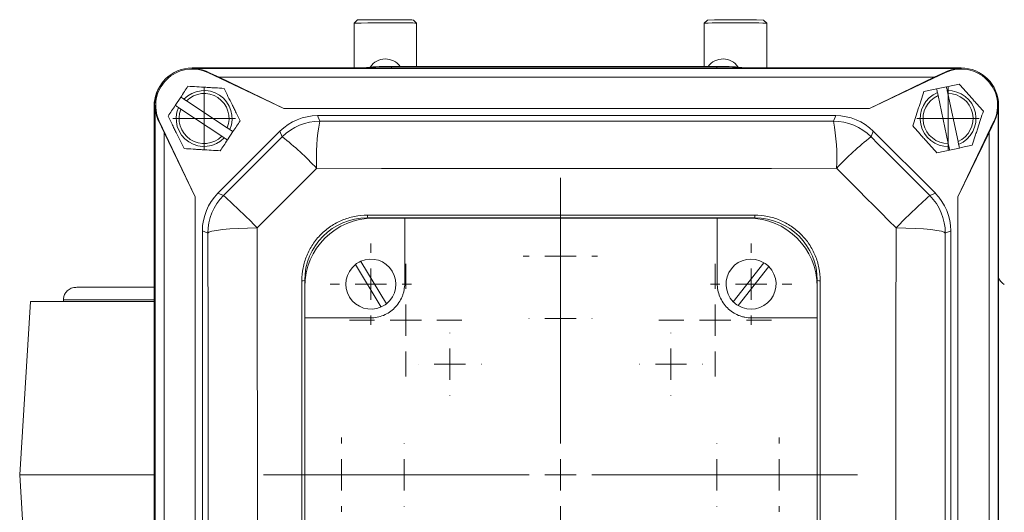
# Model space of a CAD drawing. Header units: millimetres. Extents: x 168 to 893, y 24 to 895.
# Tile 9 of 26: x 198 to 355, y 145 to 224. Entities that reach past the tile are written whole.
import ezdxf

# ---------------------------------------------------------------- set-up
doc = ezdxf.new("R2010")
doc.units = ezdxf.units.MM

# ---------------------------------------------------------------- blocks, each defined once
blk = doc.blocks.new('SW_CENTERMARKSYMBOL_8')
at = {"color": 0, "linetype": 'Continuous', "lineweight": 0}
for p, q in [((0, 5), (0, 47.5)), ((0, 0), (0, 2.5)), ((-5, 0), (-47.5, 0)), ((0, 0), (-2.5, 0)), ((0, 0), (0, -2.5)), ((0, 0), (2.5, 0)), ((5, 0), (47.5, 0)), ((0, -5), (0, -47.5))]:
    blk.add_line(p, q, dxfattribs=at)
blk = doc.blocks.new('SW_CENTERMARKSYMBOL_10')
at = {"color": 0, "linetype": 'Continuous', "lineweight": 0}
for p, q in [((0, 5), (0, 9)), ((0, 0), (0, 2.5)), ((-5, 0), (-9, 0)), ((0, 0), (-2.5, 0)), ((0, 0), (0, -2.5)), ((0, 0), (2.5, 0)), ((5, 0), (9, 0)), ((0, -5), (0, -9))]:
    blk.add_line(p, q, dxfattribs=at)
blk = doc.blocks.new('SW_CENTERMARKSYMBOL_12')
at = {"color": 0, "linetype": 'Continuous', "lineweight": 0}
for p, q in [((0, 5), (0, 6.5)), ((0, 0), (0, 2.5)), ((-5, 0), (-6.5, 0)), ((0, 0), (-2.5, 0)), ((0, 0), (0, -2.5)), ((0, 0), (2.5, 0)), ((5, 0), (6.5, 0)), ((0, -5), (0, -6.5))]:
    blk.add_line(p, q, dxfattribs=at)
blk = doc.blocks.new('SW_CENTERMARKSYMBOL_13')
at = {"color": 0, "linetype": 'Continuous', "lineweight": 0}
for p, q in [((0, 5), (0, 6.5)), ((0, 0), (0, 2.5)), ((-5, 0), (-6.5, 0)), ((0, 0), (-2.5, 0)), ((0, 0), (0, -2.5)), ((0, 0), (2.5, 0)), ((5, 0), (6.5, 0)), ((0, -5), (0, -6.5))]:
    blk.add_line(p, q, dxfattribs=at)
blk = doc.blocks.new('SW_CENTERMARKSYMBOL_16')
at = {"color": 0, "linetype": 'Continuous', "lineweight": 0}
for p, q in [((0, 5), (0, 5.95)), ((0, 0), (0, 2.5)), ((-5, 0), (-5.95, 0)), ((0, 0), (-2.5, 0)), ((0, 0), (0, -2.5)), ((0, 0), (2.5, 0)), ((5, 0), (5.95, 0)), ((0, -5), (0, -5.95))]:
    blk.add_line(p, q, dxfattribs=at)
blk = doc.blocks.new('SW_CENTERMARKSYMBOL_17')
at = {"color": 0, "linetype": 'Continuous', "lineweight": 0}
for p, q in [((0, 5), (0, 5.05)), ((0, 0), (0, 2.5)), ((-5, 0), (-5.05, 0)), ((0, 0), (-2.5, 0)), ((0, 0), (0, -2.5)), ((0, 0), (2.5, 0)), ((5, 0), (5.05, 0)), ((0, -5), (0, -5.05))]:
    blk.add_line(p, q, dxfattribs=at)
blk = doc.blocks.new('SW_CENTERMARKSYMBOL_18')
at = {"color": 0, "linetype": 'Continuous', "lineweight": 0}
for p, q in [((0, 5), (0, 9)), ((0, 0), (0, 2.5)), ((-5, 0), (-9, 0)), ((0, 0), (-2.5, 0)), ((0, 0), (0, -2.5)), ((0, 0), (2.5, 0)), ((5, 0), (9, 0)), ((0, -5), (0, -9))]:
    blk.add_line(p, q, dxfattribs=at)
blk = doc.blocks.new('SW_CENTERMARKSYMBOL_19')
at = {"color": 0, "linetype": 'Continuous', "lineweight": 0}
for p, q in [((0, 5), (0, 5.05)), ((0, 0), (0, 2.5)), ((-5, 0), (-5.05, 0)), ((0, 0), (-2.5, 0)), ((0, 0), (0, -2.5)), ((0, 0), (2.5, 0)), ((5, 0), (5.05, 0)), ((0, -5), (0, -5.05))]:
    blk.add_line(p, q, dxfattribs=at)
blk = doc.blocks.new('SW_CENTERMARKSYMBOL_20')
at = {"color": 0, "linetype": 'Continuous', "lineweight": 0}
for p, q in [((0, 5), (0, 5.95)), ((0, 0), (0, 2.5)), ((-5, 0), (-5.95, 0)), ((0, 0), (-2.5, 0)), ((0, 0), (0, -2.5)), ((0, 0), (2.5, 0)), ((5, 0), (5.95, 0)), ((0, -5), (0, -5.95))]:
    blk.add_line(p, q, dxfattribs=at)
blk = doc.blocks.new('SW_CENTERMARKSYMBOL_21')
at = {"color": 0, "linetype": 'Continuous', "lineweight": 0}
for p, q in [((0, 5), (0, 5.05)), ((0, 0), (0, 2.5)), ((-5, 0), (-5.05, 0)), ((0, 0), (-2.5, 0)), ((0, 0), (0, -2.5)), ((0, 0), (2.5, 0)), ((5, 0), (5.05, 0)), ((0, -5), (0, -5.05))]:
    blk.add_line(p, q, dxfattribs=at)
blk = doc.blocks.new('SW_CENTERMARKSYMBOL_22')
at = {"color": 0, "linetype": 'Continuous', "lineweight": 0}
for p, q in [((0, 5), (0, 5.05)), ((0, 0), (0, 2.5)), ((-5, 0), (-5.05, 0)), ((0, 0), (-2.5, 0)), ((0, 0), (0, -2.5)), ((0, 0), (2.5, 0)), ((5, 0), (5.05, 0)), ((0, -5), (0, -5.05))]:
    blk.add_line(p, q, dxfattribs=at)
blk = doc.blocks.new('SW_CENTERMARKSYMBOL_23')
at = {"color": 0, "linetype": 'Continuous', "lineweight": 0}
for p, q in [((0, 5), (0, 5.95)), ((0, 0), (0, 2.5)), ((-5, 0), (-5.95, 0)), ((0, 0), (-2.5, 0)), ((0, 0), (0, -2.5)), ((0, 0), (2.5, 0)), ((5, 0), (5.95, 0)), ((0, -5), (0, -5.95))]:
    blk.add_line(p, q, dxfattribs=at)
blk = doc.blocks.new('SW_CENTERMARKSYMBOL_24')
at = {"color": 0, "linetype": 'Continuous', "lineweight": 0}
for p, q in [((0, 5), (0, 5.05)), ((0, 0), (0, 2.5)), ((-5, 0), (-5.05, 0)), ((0, 0), (-2.5, 0)), ((0, 0), (0, -2.5)), ((0, 0), (2.5, 0)), ((5, 0), (5.05, 0)), ((0, -5), (0, -5.05))]:
    blk.add_line(p, q, dxfattribs=at)
blk = doc.blocks.new('SW_CENTERMARKSYMBOL_30')
at = {"color": 0, "linetype": 'Continuous', "lineweight": 0}
for p, q in [((0, 2.5), (0, 5)), ((0, 0), (0, 2.5)), ((-2.5, 0), (-5, 0)), ((0, 0), (-2.5, 0)), ((0, 0), (0, -2.5)), ((0, 0), (2.5, 0)), ((2.5, 0), (5, 0)), ((0, -2.5), (0, -5))]:
    blk.add_line(p, q, dxfattribs=at)
blk = doc.blocks.new('SW_CENTERMARKSYMBOL_33')
at = {"color": 0, "linetype": 'Continuous', "lineweight": 0}
for p, q in [((0, 2.5), (0, 5)), ((0, 0), (0, 2.5)), ((-2.5, 0), (-5, 0)), ((0, 0), (-2.5, 0)), ((0, 0), (0, -2.5)), ((0, 0), (2.5, 0)), ((2.5, 0), (5, 0)), ((0, -2.5), (0, -5))]:
    blk.add_line(p, q, dxfattribs=at)

msp = doc.modelspace()

# ---------------------------------------------------------------- linework, layer by layer
at = {"color": 7, "linetype": 'Continuous', "lineweight": 15}
for p, q in [((251.5, 223.73), (251, 223.23)), ((261, 223.23), (260.5, 223.73)), ((307.5, 223.73), (307, 223.23)), ((317, 223.23), (316.5, 223.73)), ((251, 223.23), (251, 216.06)), ((261, 216.28), (261, 223.23)), ((307, 223.23), (307, 216.28)), ((317, 216.06), (317, 223.23)), ((225.09, 215.97), (225.09, 216.06)), ((348.09, 216.06), (225.09, 216.06)), ((225.09, 216.06), (348.09, 216.06)), ((225.09, 215.97), (348.09, 215.97)), ((253, 216.06), (253, 216.14)), ((309, 216.28), (257, 216.28)), ((313, 216.06), (313, 216.14)), ((348.09, 215.97), (348.09, 216.06)), ((227.59, 215.32), (227.62, 215.4)), ((227.59, 215.32), (239.73, 209.56)), ((229.4, 214.56), (227.62, 215.4)), ((239.73, 209.56), (229.4, 214.56)), ((229.4, 214.56), (343.78, 214.56)), ((333.45, 209.56), (345.59, 215.32)), ((343.78, 214.56), (333.45, 209.56)), ((345.55, 215.4), (343.78, 214.56)), ((345.59, 215.32), (345.55, 215.4)), ((344.18, 212.7), (345.75, 213.03)), ((222.39, 210.06), (223.27, 211.4)), ((224.17, 210.8), (223.77, 211.07)), ((344.31, 212.11), (344.41, 211.64)), ((344.41, 211.64), (346.03, 203.97)), ((345.97, 211.97), (345.87, 212.45)), ((347.6, 204.3), (345.97, 211.97)), ((219.01, 209.97), (219.01, 123.54)), ((219.18, 210.06), (219.09, 210.06)), ((219.09, 210.06), (219.09, 32.06)), ((219.09, 32.06), (219.09, 210.06)), ((219.18, 32.06), (219.18, 210.06)), ((222.89, 209.73), (223.29, 209.47)), ((230.71, 206.48), (224.17, 210.8)), ((239.73, 209.56), (333.45, 209.56)), ((354, 210.06), (354.09, 210.06)), ((354, 210.06), (354, 32.06)), ((354.09, 32.06), (354.09, 210.06)), ((354.09, 210.06), (354.09, 32.06)), ((223.29, 209.47), (229.83, 205.14)), ((245.14, 208.43), (245.51, 207.54)), ((328.03, 208.43), (245.14, 208.43)), ((327.67, 207.54), (328.03, 208.43)), ((219.83, 207.56), (219.75, 207.52)), ((219.75, 207.52), (220.59, 205.75)), ((225.59, 195.42), (219.83, 207.56)), ((231.11, 206.21), (230.71, 206.48)), ((353.35, 207.56), (347.59, 195.42)), ((352.59, 205.75), (353.43, 207.52)), ((353.35, 207.56), (353.43, 207.52)), ((220.59, 205.75), (225.59, 195.42)), ((220.59, 36.37), (220.59, 205.75)), ((239.13, 205.94), (229.21, 196.01)), ((229.83, 205.14), (230.23, 204.88)), ((231.61, 205.88), (230.73, 204.55)), ((239.5, 205.05), (239.13, 205.94)), ((334.04, 205.94), (333.68, 205.05)), ((343.97, 196.01), (334.04, 205.94)), ((347.59, 195.42), (352.59, 205.75)), ((352.59, 205.75), (352.59, 36.37)), ((346.03, 203.97), (346.13, 203.5)), ((347.82, 203.25), (346.26, 202.92)), ((347.7, 203.83), (347.6, 204.3)), ((225.59, 46.7), (225.59, 195.42)), ((229.21, 196.01), (230.1, 195.65)), ((343.07, 195.65), (343.97, 196.01)), ((347.59, 195.42), (347.59, 46.7)), ((253.11, 192.51), (315.07, 192.51)), ((315.09, 192.06), (253.09, 192.06)), ((254.09, 192.05), (259.09, 192.05)), ((259.09, 192.05), (259.09, 181.56)), ((259.09, 192.05), (309.09, 192.05)), ((309.09, 181.56), (309.09, 192.05)), ((309.09, 192.05), (314.09, 192.05)), ((226.72, 190), (226.72, 52.12)), ((227.61, 189.64), (226.72, 190)), ((346.45, 190), (345.56, 189.64)), ((346.45, 52.12), (346.45, 190)), ((255.31, 177.81), (251.2, 184.6)), ((252.05, 185.12), (256.17, 178.33)), ((311.64, 178.66), (316.56, 184.89)), ((317.34, 184.27), (312.43, 178.04)), ((242.62, 120.06), (242.62, 182.02)), ((243.09, 182.06), (243.09, 120.06)), ((325.09, 120.06), (325.09, 182.06)), ((325.56, 182.02), (325.56, 120.06)), ((243.1, 176.06), (243.1, 181.06)), ((325.08, 181.06), (325.08, 176.06)), ((199.25, 178.72), (197.5, 150.97)), ((199.25, 178.72), (219.09, 178.72)), ((204.5, 178.97), (204.5, 178.72)), ((243.1, 126.06), (243.1, 176.06)), ((253.59, 176.06), (243.1, 176.06)), ((325.08, 176.06), (314.59, 176.06)), ((325.08, 176.06), (325.08, 126.06)), ((197.5, 150.97), (197.96, 143.76)), ((197.5, 150.97), (219.09, 150.97))]:
    msp.add_line(p, q, dxfattribs=at)
at = {"color": 8, "linetype": 'Continuous', "lineweight": 15}
for p, q in [((257, 216.06), (257, 216.28)), ((309, 216.06), (309, 216.28)), ((204.5, 178.97), (219.09, 178.97))]:
    msp.add_line(p, q, dxfattribs=at)
at = {"color": 7, "linetype": 'Continuous', "lineweight": 15, "flags": 128}
for points in [[(245.51, 207.54), (255.77, 207.53), (266.04, 207.53), (276.31, 207.53), (286.59, 207.52), (296.86, 207.53), (307.14, 207.53), (317.41, 207.53), (327.67, 207.54)], [(230.1, 195.65), (231.28, 196.82), (232.45, 198), (233.63, 199.17), (234.8, 200.35), (235.98, 201.52), (237.15, 202.7), (238.33, 203.88), (239.5, 205.05)], [(333.68, 205.05), (334.85, 203.88), (336.03, 202.7), (337.2, 201.52), (338.37, 200.35), (339.55, 199.17), (340.72, 198), (341.9, 196.82), (343.07, 195.65)], [(245.01, 200), (243.82, 198.81), (242.63, 197.62), (241.44, 196.43), (240.25, 195.24), (239.06, 194.05), (237.87, 192.86), (236.68, 191.67), (235.49, 190.48)], [(328.17, 200), (317.78, 199.99), (307.39, 199.99), (296.99, 199.98), (286.59, 199.98), (276.19, 199.98), (265.79, 199.99), (255.39, 199.99), (245.01, 200)], [(337.69, 190.48), (336.5, 191.67), (335.31, 192.86), (334.12, 194.05), (332.93, 195.24), (331.74, 196.43), (330.55, 197.62), (329.36, 198.81), (328.17, 200)], [(235.49, 190.48), (233.94, 190.45), (232.46, 190.4), (231.11, 190.31), (229.93, 190.21), (228.96, 190.08), (228.23, 189.94), (227.78, 189.79), (227.61, 189.64)], [(227.61, 52.48), (227.63, 69.59), (227.65, 86.73), (227.66, 103.89), (227.66, 121.06), (227.66, 138.23), (227.65, 155.39), (227.63, 172.53), (227.61, 189.64)], [(235.49, 190.48), (235.51, 173.16), (235.53, 155.81), (235.54, 138.44), (235.54, 121.06), (235.54, 103.68), (235.53, 86.31), (235.51, 68.96), (235.49, 51.64)], [(337.69, 51.64), (337.67, 68.96), (337.65, 86.31), (337.64, 103.68), (337.64, 121.06), (337.64, 138.44), (337.65, 155.81), (337.67, 173.16), (337.69, 190.48)], [(345.56, 189.64), (345.4, 189.79), (344.94, 189.94), (344.22, 190.08), (343.25, 190.21), (342.07, 190.31), (340.72, 190.4), (339.24, 190.45), (337.69, 190.48)], [(345.56, 189.64), (345.54, 172.53), (345.53, 155.39), (345.52, 138.23), (345.52, 121.06), (345.52, 103.89), (345.53, 86.73), (345.54, 69.59), (345.56, 52.48)]]:
    msp.add_lwpolyline(points, dxfattribs=at)
at = {"color": 7, "linetype": 'Continuous', "lineweight": 15}
for centre, radius, start, end in [((256.22, -15.01), 238.79, 89.227, 91.1329), ((259.68, 211.35), 12.4, 86.2054, 91.0905), ((312, 24.23), 199.55, 88.7079, 91.2921), ((256.23, -34.31), 257.59, 89.2008, 91.164), ((260.07, 209.04), 14.22, 86.2627, 90.9965), ((312, 19.4), 203.89, 88.5948, 91.4052), ((256, 214.62), 2.88, 35.2433, 146.3462), ((310, 214.62), 2.88, 33.6538, 144.7567), ((225.09, 210.06), 6, 90, 180), ((225.09, 210.06), 6, 90, 180), ((225.09, 210.06), 5.83, 64.6063, 205.3937), ((225.09, 210.06), 5.91, 64.6063, 90), ((256, 187.52), 28.78, 88.0109, 95.9867), ((310, 187.52), 28.78, 84.0133, 91.9891), ((348.09, 210.06), 5.91, 90, 115.3937), ((348.09, 210.06), 5.83, 334.6063, 115.3937), ((348.09, 210.06), 6, 0, 90), ((348.09, 210.06), 6, 0, 90), ((225, 209.97), 5.99, 139.2811, 180), ((227, 207.97), 4.47, 336.8183, 136.2194), ((227, 207.97), 4, 338.0558, 134.9819), ((346, 207.97), 4.47, 112.2653, 271.6664), ((346, 207.97), 4, 113.5028, 270.4289), ((346, 207.97), 4.47, 292.2653, 91.6664), ((346, 207.97), 4, 293.5028, 90.4289), ((225.09, 210.06), 5.91, 180, 205.3937), ((227, 207.97), 4.47, 156.8183, 316.2194), ((348.09, 210.06), 5.91, 334.6063, 0), ((227, 207.97), 4, 158.0558, 314.9819), ((245.51, 199.04), 8.5, 90.0044, 134.9956), ((276.61, 201.67), 31.65, 169.3123, 183.0259), ((296.56, 201.67), 31.65, 356.9741, 10.6877), ((327.67, 199.04), 8.5, 45.0044, 89.9956), ((209.44, 166.76), 48.68, 43.0597, 51.8615), ((363.74, 166.76), 48.68, 128.1385, 136.9403), ((236.11, 189.64), 8.5, 135.0044, 179.9956), ((164.46, 121.78), 98.82, 44.0425, 48.3723), ((408.72, 121.78), 98.82, 131.6277, 135.9575), ((337.06, 189.64), 8.5, 0.0044, 44.9956), ((250.85, 192.4), 2.27, 351.2626, 2.6402), ((317.73, 192.4), 2.66, 177.7462, 187.4424), ((253.09, 182.06), 10, 90, 180), ((254.09, 181.06), 10.99, 90, 180), ((314.09, 181.06), 10.99, 0, 90), ((315.09, 182.06), 10, 0, 90), ((253.68, 181.47), 4, 128.419, 294.0575), ((253.68, 181.47), 4, 114.0575, 128.419), ((253.68, 181.47), 4, 308.419, 114.0575), ((314.49, 181.47), 4, 58.9155, 224.5539), ((314.49, 181.47), 4, 44.5539, 58.9155), ((314.49, 181.47), 4, 238.9155, 44.5539), ((242.73, 183.36), 1.35, 265.2743, 285.3427), ((325.45, 183.38), 1.36, 254.7264, 274.7364), ((253.68, 181.47), 4, 294.0575, 308.419), ((314.49, 181.47), 4, 224.5539, 238.9155)]:
    msp.add_arc(centre, radius, start, end, dxfattribs=at)
for centre, major_axis, ratio, start_param, end_param in [((245.14, 199.93), (-3.25, 7.85), 0.999894, 5.890524, 6.675847), ((328.03, 199.93), (3.25, 7.85), 0.999894, 5.890524, 6.675847), ((235.22, 190), (-7.85, 3.25), 0.999894, 5.890524, 6.675847), ((337.95, 190), (7.85, 3.25), 0.999894, 5.890524, 6.675847), ((355.99, 183.15), (1.42, 1.42), 0.998783, 2.670647, 3.409685)]:
    msp.add_ellipse(centre, major_axis=major_axis, ratio=ratio, start_param=start_param, end_param=end_param, dxfattribs=at)
for points, knots in [([(224.42, 213.14), (224.24, 212.85), (224.04, 212.57), (223.66, 211.98), (223.47, 211.69), (223.27, 211.4)], [0, 0, 0, 0, 0.5, 0.5, 1, 1, 1, 1]), ([(224.42, 213.14), (225.36, 213.08), (226.32, 213.02), (227.54, 212.95), (227.79, 212.93), (228.28, 212.9), (228.52, 212.89), (229.24, 212.85), (229.72, 212.82), (230.19, 212.79)], [0, 0, 0, 0, 0.5, 0.5, 0.625, 0.625, 0.75, 0.75, 1, 1, 1, 1]), ([(230.19, 212.79), (230.61, 211.94), (231.03, 211.09), (231.58, 209.99), (231.69, 209.77), (231.91, 209.33), (232.02, 209.12), (232.34, 208.47), (232.55, 208.04), (232.76, 207.62)], [0, 0, 0, 0, 0.5, 0.5, 0.625, 0.625, 0.75, 0.75, 1, 1, 1, 1]), ([(342.14, 212.27), (342.47, 212.34), (342.81, 212.41), (343.5, 212.55), (343.84, 212.63), (344.18, 212.7)], [0, 0, 0, 0, 0.5, 0.5, 1, 1, 1, 1]), ([(347.79, 213.46), (348.42, 212.76), (349.06, 212.05), (349.88, 211.14), (350.04, 210.95), (350.37, 210.59), (350.53, 210.41), (351.02, 209.87), (351.33, 209.52), (351.65, 209.17)], [0, 0, 0, 0, 0.5, 0.5, 0.625, 0.625, 0.75, 0.75, 1, 1, 1, 1]), ([(340.35, 206.78), (340.65, 207.67), (340.94, 208.58), (341.32, 209.75), (341.4, 209.98), (341.55, 210.45), (341.62, 210.68), (341.85, 211.36), (341.99, 211.82), (342.14, 212.27)], [0, 0, 0, 0, 0.5, 0.5, 0.625, 0.625, 0.75, 0.75, 1, 1, 1, 1]), ([(223.82, 203.16), (223.4, 204), (222.97, 204.86), (222.42, 205.96), (222.31, 206.18), (222.09, 206.61), (221.98, 206.83), (221.66, 207.48), (221.45, 207.9), (221.24, 208.32)], [0, 0, 0, 0, 0.5, 0.5, 0.625, 0.625, 0.75, 0.75, 1, 1, 1, 1]), ([(351.65, 209.17), (351.36, 208.27), (351.06, 207.36), (350.68, 206.2), (350.61, 205.96), (350.45, 205.5), (350.38, 205.27), (350.16, 204.58), (350.01, 204.13), (349.86, 203.68)], [0, 0, 0, 0, 0.5, 0.5, 0.625, 0.625, 0.75, 0.75, 1, 1, 1, 1]), ([(232.76, 207.62), (232.58, 207.34), (232.39, 207.05), (232, 206.47), (231.81, 206.18), (231.61, 205.88)], [0, 0, 0, 0, 0.5, 0.5, 1, 1, 1, 1]), ([(344.21, 202.48), (343.58, 203.18), (342.94, 203.9), (342.12, 204.81), (341.96, 204.99), (341.63, 205.35), (341.47, 205.53), (340.99, 206.07), (340.67, 206.42), (340.35, 206.78)], [0, 0, 0, 0, 0.5, 0.5, 0.625, 0.625, 0.75, 0.75, 1, 1, 1, 1]), ([(229.58, 202.81), (228.64, 202.86), (227.68, 202.92), (226.46, 203), (226.21, 203.01), (225.73, 203.04), (225.48, 203.06), (224.76, 203.1), (224.29, 203.13), (223.82, 203.16)], [0, 0, 0, 0, 0.5, 0.5, 0.625, 0.625, 0.75, 0.75, 1, 1, 1, 1]), ([(344.21, 202.48), (344.55, 202.55), (344.89, 202.63), (345.57, 202.77), (345.91, 202.84), (346.26, 202.92)], [0, 0, 0, 0, 0.5, 0.5, 1, 1, 1, 1]), ([(242.62, 182.02), (242.62, 182.71), (242.69, 183.39), (242.89, 184.39), (242.97, 184.72), (243.17, 185.38), (243.28, 185.71), (243.68, 186.66), (244, 187.26), (244.57, 188.12), (244.77, 188.4), (245.21, 188.93), (245.44, 189.19), (246.17, 189.91), (246.7, 190.35), (247.56, 190.92), (247.86, 191.1), (248.46, 191.43), (249.08, 191.72), (249.72, 191.95), (250.38, 192.15), (250.72, 192.24), (251.73, 192.44), (252.42, 192.51), (253.11, 192.51)], [0, 0, 0, 0, 0.125, 0.125, 0.1875, 0.1875, 0.25, 0.25, 0.375, 0.375, 0.4375, 0.4375, 0.5, 0.5, 0.625, 0.625, 0.6875, 0.6875, 0.75, 0.8125, 0.8125, 0.875, 0.875, 1, 1, 1, 1]), ([(315.07, 192.51), (315.76, 192.51), (316.44, 192.44), (317.45, 192.24), (317.78, 192.16), (318.44, 191.96), (318.77, 191.84), (319.72, 191.45), (320.33, 191.12), (321.18, 190.55), (321.46, 190.35), (321.99, 189.91), (322.25, 189.68), (322.97, 188.95), (323.41, 188.42), (323.98, 187.56), (324.16, 187.26), (324.48, 186.66), (324.78, 186.04), (325.01, 185.4), (325.21, 184.74), (325.29, 184.41), (325.49, 183.39), (325.56, 182.71), (325.56, 182.02)], [0, 0, 0, 0, 0.125, 0.125, 0.1875, 0.1875, 0.25, 0.25, 0.375, 0.375, 0.4375, 0.4375, 0.5, 0.5, 0.625, 0.625, 0.6875, 0.6875, 0.75, 0.8125, 0.8125, 0.875, 0.875, 1, 1, 1, 1]), ([(259.09, 181.56), (259.09, 181.2), (259.05, 180.84), (258.95, 180.32), (258.91, 180.14), (258.8, 179.8), (258.74, 179.62), (258.53, 179.13), (258.36, 178.81), (257.97, 178.21), (257.73, 177.93), (257.23, 177.42), (256.95, 177.19), (256.35, 176.79), (256.03, 176.62), (255.36, 176.34), (255.02, 176.24), (254.31, 176.1), (253.95, 176.06), (253.59, 176.06)], [0, 0, 0, 0, 0.125, 0.125, 0.1875, 0.1875, 0.25, 0.25, 0.375, 0.375, 0.5, 0.5, 0.625, 0.625, 0.75, 0.75, 0.875, 0.875, 1, 1, 1, 1]), ([(314.59, 176.06), (314.23, 176.06), (313.87, 176.1), (313.34, 176.2), (313.17, 176.24), (312.83, 176.35), (312.65, 176.41), (312.15, 176.62), (311.84, 176.78), (311.24, 177.18), (310.96, 177.42), (310.45, 177.92), (310.22, 178.2), (309.82, 178.8), (309.65, 179.12), (309.37, 179.78), (309.27, 180.13), (309.12, 180.84), (309.09, 181.2), (309.09, 181.56)], [0, 0, 0, 0, 0.125, 0.125, 0.1875, 0.1875, 0.25, 0.25, 0.375, 0.375, 0.5, 0.5, 0.625, 0.625, 0.75, 0.75, 0.875, 0.875, 1, 1, 1, 1]), ([(204.5, 178.97), (204.5, 179.14), (204.52, 179.32), (204.63, 179.71), (204.72, 179.91), (204.99, 180.3), (205.17, 180.49), (205.62, 180.79), (205.89, 180.9), (206.16, 180.94)], [0, 0, 0, 0, 0.25, 0.25, 0.5, 0.5, 0.75, 0.75, 1, 1, 1, 1]), ([(219.09, 180.97), (217.77, 180.97), (215.83, 180.97), (213.77, 180.97), (212.42, 180.97), (211.23, 180.97), (210.16, 180.97), (209.09, 180.97), (208.05, 180.97), (207.12, 180.97), (206.4, 180.96), (206.24, 180.95), (206.16, 180.94)], [0, 0, 0, 0, 0.164597, 0.241696, 0.316153, 0.388031, 0.461303, 0.538568, 0.63373, 0.744284, 0.867388, 1, 1, 1, 1])]:
    msp.add_open_spline(points, degree=3, knots=knots, dxfattribs=at)
for points in [[(344.18, 212.7), (344.22, 212.5), (344.26, 212.31), (344.31, 212.11)], [(345.75, 213.03), (346.45, 213.18), (347.12, 213.32), (347.79, 213.46)], [(345.87, 212.45), (345.83, 212.64), (345.79, 212.84), (345.75, 213.03)], [(223.77, 211.07), (223.6, 211.18), (223.44, 211.29), (223.27, 211.4)], [(222.39, 210.06), (222, 209.47), (221.61, 208.89), (221.24, 208.32)], [(222.39, 210.06), (222.56, 209.95), (222.72, 209.84), (222.89, 209.73)], [(230.23, 204.88), (230.4, 204.77), (230.56, 204.66), (230.73, 204.55)], [(231.61, 205.88), (231.45, 205.99), (231.28, 206.1), (231.11, 206.21)], [(230.73, 204.55), (230.34, 203.95), (229.95, 203.37), (229.58, 202.81)], [(346.13, 203.5), (346.17, 203.31), (346.21, 203.11), (346.26, 202.92)], [(347.82, 203.25), (347.78, 203.44), (347.74, 203.64), (347.7, 203.83)], [(347.82, 203.25), (348.52, 203.4), (349.2, 203.54), (349.86, 203.68)]]:
    msp.add_open_spline(points, degree=3, dxfattribs=at)

# ---------------------------------------------------------------- block references
at = {"color": 7, "linetype": 'Continuous', "lineweight": 0}
for name, p in [('SW_CENTERMARKSYMBOL_33', (227, 207.97)), ('SW_CENTERMARKSYMBOL_30', (346, 207.97)), ('SW_CENTERMARKSYMBOL_8', (284, 150.97)), ('SW_CENTERMARKSYMBOL_20', (284, 185.97)), ('SW_CENTERMARKSYMBOL_12', (253.68, 181.47)), ('SW_CENTERMARKSYMBOL_13', (314.49, 181.47)), ('SW_CENTERMARKSYMBOL_18', (259.25, 175.72)), ('SW_CENTERMARKSYMBOL_10', (308.75, 175.72)), ('SW_CENTERMARKSYMBOL_21', (284, 175.97)), ('SW_CENTERMARKSYMBOL_19', (266.32, 168.65)), ('SW_CENTERMARKSYMBOL_22', (301.68, 168.65)), ('SW_CENTERMARKSYMBOL_16', (249, 150.97)), ('SW_CENTERMARKSYMBOL_17', (259, 150.97)), ('SW_CENTERMARKSYMBOL_24', (309, 150.97)), ('SW_CENTERMARKSYMBOL_23', (319, 150.97))]:
    msp.add_blockref(name, p, dxfattribs=at)

doc.saveas('drawing.dxf')
